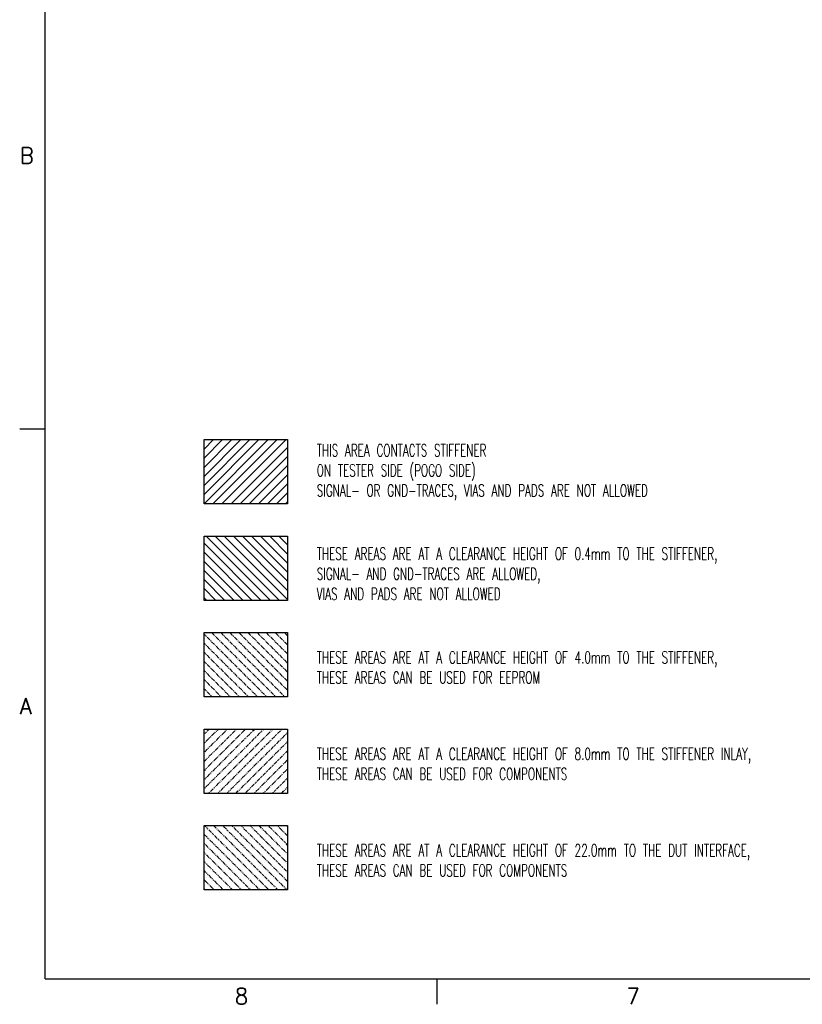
# Model space of a CAD drawing. Extents: x -401 to 590, y -380 to 320.
# Tile 1 of 54: x -401 to -157, y -380 to -74. Entities that reach past the tile are written whole.
import ezdxf

# ---------------------------------------------------------------- set-up
doc = ezdxf.new("R2010")
doc.units = 0
doc.linetypes.add('DOT_CENTER', pattern=[14, 12, -1, 0, -1])
doc.linetypes.add('PHANTOM', pattern=[13, 10, -1, 0, -1, 0, -1])
doc.layers.add('1', color=7, linetype='CONTINUOUS')
doc.styles.add('CONVERTER_11', font='txt.shx', dxfattribs={"width": 0.63})
doc.styles.add('CONVERTER_6', font='txt.shx', dxfattribs={"width": 0.97875})

# ---------------------------------------------------------------- blocks, each defined once
blk = doc.blocks.new('ATA1_S', base_point=(-314.07, -297.7))
at = {"layer": '1', "color": 7, "linetype": 'CONTINUOUS'}
for q in [(-314.07, 249.46), (465.49, -297.7)]:
    blk.add_line((-314.07, -297.7), q, dxfattribs=at)
at = {"layer": '1', "color": 1, "linetype": 'CONTINUOUS'}
for p, q in [((-320.42, -160.91), (-314.07, -160.91)), ((-216.62, -297.7), (-216.62, -304.05))]:
    blk.add_line(p, q, dxfattribs=at)
at = {"layer": '1', "color": 7, "char_height": 4, "style": 'CONVERTER_6'}
for s, insert, attachment_point in [('B', (-320.42, -92.89), 4), ('A', (-320.42, -229.9), 4), ('8', (-265.22, -304.05), 8), ('7', (-167.74, -304.05), 8)]:
    blk.add_mtext(s, dxfattribs=dict(at, insert=insert, attachment_point=attachment_point))
blk = doc.blocks.new('DUTBOARD_LAY', base_point=(177, 177))
at = {"layer": '1', "linetype": 'CONTINUOUS'}
h = blk.add_hatch(dxfattribs=at)
h.set_pattern_fill('USER', color=1, scale=2, angle=45, pattern_type=0)
h.set_pattern_definition([(45, (0, 0), (-1.414214, 1.414214), [])])
h.paths.add_polyline_path([(-317.174, -204.458), (-317.174, -224.458), (-343.174, -224.458), (-343.174, -204.458)])
h = blk.add_hatch(dxfattribs=at)
h.set_pattern_fill('USER', color=6, scale=2, angle=315, pattern_type=0)
h.set_pattern_definition([(315, (0, 0), (1.414214, 1.414214), [])])
h.paths.add_polyline_path([(-317.174, -234.458), (-317.174, -254.458), (-343.174, -254.458), (-343.174, -234.458)])
at = {"layer": '1', "linetype": 'DOT_CENTER'}
h = blk.add_hatch(dxfattribs=at)
h.set_pattern_fill('USER', color=3, scale=2, angle=315, pattern_type=0)
h.set_pattern_definition([(315, (0, 0), (1.414214, 1.414214), [1.25, -0.25, 0.25, -0.25])])
h.paths.add_polyline_path([(-317.174, -264.458), (-317.174, -284.458), (-343.174, -284.458), (-343.174, -264.458)])
at = {"layer": '1', "linetype": 'PHANTOM'}
h = blk.add_hatch(dxfattribs=at)
h.set_pattern_fill('USER', color=5, scale=2, angle=45, pattern_type=0)
h.set_pattern_definition([(45, (44.9022, -770.676), (-1.4142136, 1.4142136), [1.25, -0.25, 0.25, -0.25, 0.25, -0.25])])
h.paths.add_polyline_path([(-317.174, -294.458), (-343.174, -294.458), (-343.174, -314.458), (-317.174, -314.458)])
h = blk.add_hatch(dxfattribs=at)
h.set_pattern_fill('USER', color=4, scale=2, angle=135, pattern_type=0)
h.set_pattern_definition([(135, (0, 0), (-1.4142136, -1.4142136), [1.25, -0.25, 0.25, -0.25, 0.25, -0.25])])
h.paths.add_polyline_path([(-317.174, -324.458), (-343.174, -324.458), (-343.174, -344.458), (-317.174, -344.458)])
at = {"layer": '1', "color": 7, "linetype": 'CONTINUOUS'}
for p, q in [((-343.174, -204.458), (-317.174, -204.458)), ((-343.174, -224.458), (-343.174, -204.458)), ((-317.174, -204.458), (-317.174, -224.458)), ((-317.174, -224.458), (-343.174, -224.458)), ((-343.174, -234.458), (-317.174, -234.458)), ((-343.174, -254.458), (-343.174, -234.458)), ((-317.174, -234.458), (-317.174, -254.458)), ((-317.174, -254.458), (-343.174, -254.458)), ((-343.174, -264.458), (-317.174, -264.458)), ((-343.174, -284.458), (-343.174, -264.458)), ((-317.174, -264.458), (-317.174, -284.458)), ((-317.174, -284.458), (-343.174, -284.458)), ((-343.174, -314.458), (-343.174, -294.458)), ((-343.174, -294.458), (-317.174, -294.458)), ((-317.174, -294.458), (-317.174, -314.458)), ((-317.174, -314.458), (-343.174, -314.458)), ((-343.174, -324.458), (-317.174, -324.458)), ((-343.174, -344.458), (-343.174, -324.458)), ((-317.174, -324.458), (-317.174, -344.458)), ((-317.174, -344.458), (-343.174, -344.458))]:
    blk.add_line(p, q, dxfattribs=at)
at = {"layer": '1', "color": 1, "char_height": 3.75, "attachment_point": 7, "style": 'CONVERTER_11'}
for s, insert in [('THIS AREA CONTACTS STIFFENER\\PON TESTER SIDE (POGO SIDE)\\PSIGNAL- OR GND-TRACES, VIAS AND PADS ARE NOT ALLOWED', (-308.12, -223.299)), ('THESE AREAS ARE AT A CLEARANCE HEIGHT OF 0.4mm TO THE STIFFENER,\\PSIGNAL- AND GND-TRACES ARE ALLOWED,\\PVIAS AND PADS ARE NOT ALLOWED', (-308.12, -254.299)), ('THESE AREAS ARE AT A CLEARANCE HEIGHT OF 4.0mm TO THE STIFFENER,\\PTHESE AREAS CAN BE USED FOR EEPROM', (-308.12, -280.299)), ('THESE AREAS ARE AT A CLEARANCE HEIGHT OF 8.0mm TO THE STIFFENER INLAY,\\PTHESE AREAS CAN BE USED FOR COMPONENTS', (-308.12, -310.299)), ('THESE AREAS ARE AT A CLEARANCE HEIGHT OF 22.0mm TO THE DUT INTERFACE,\\PTHESE AREAS CAN BE USED FOR COMPONENTS', (-308.12, -340.299))]:
    blk.add_mtext(s, dxfattribs=dict(at, insert=insert))

msp = doc.modelspace()

# ---------------------------------------------------------------- block references
at = {"layer": '1', "xscale": 1.25, "yscale": 1.25, "zscale": 1.25}
msp.add_blockref('ATA1_S', (-392.587, -372.127), dxfattribs=at)
at = {"layer": '1'}
msp.add_blockref('DUTBOARD_LAY', (177, 177), dxfattribs=at)

doc.saveas('drawing.dxf')
